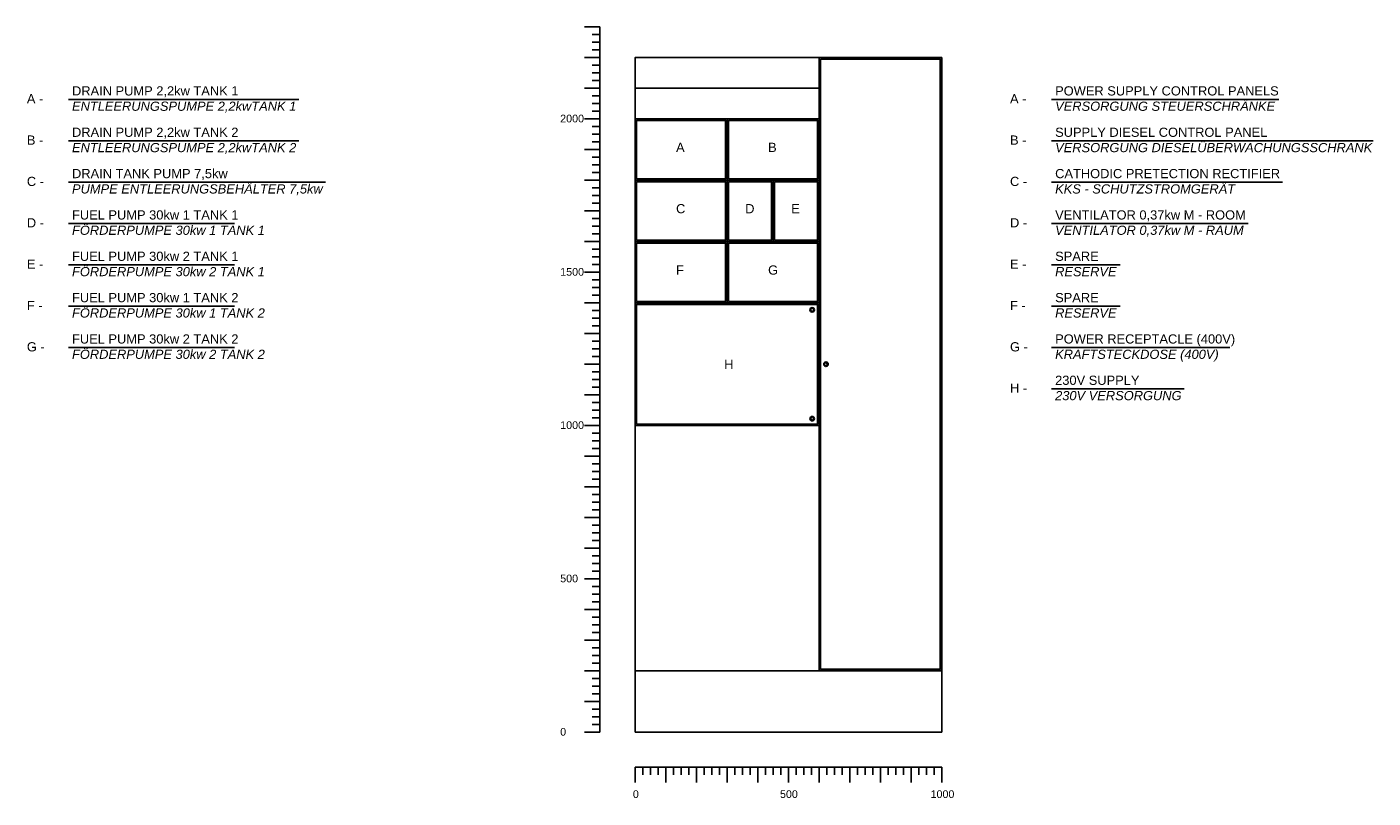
# Model space of a CAD drawing. Header units: millimetres. Extents: x -249 to 8810, y 500 to 3015.
# Tile 2 of 2: x 4421 to 8810, y 500 to 3015. Entities that reach past the tile are written whole.
import ezdxf

# ---------------------------------------------------------------- set-up
doc = ezdxf.new("R2010")
doc.units = ezdxf.units.MM
doc.header["$LTSCALE"] = 1000
doc.layers.add('Beschriftung', color=7, linetype='Continuous')

msp = doc.modelspace()

# ---------------------------------------------------------------- linework, layer by layer
for p, q in [((6289.4, 3014.9), (6239.4, 3014.9)), ((6289.4, 2989.9), (6264.4, 2989.9)), ((6289.4, 714.9), (6289.4, 3014.9)), ((6289.4, 2964.9), (6264.4, 2964.9)), ((6289.4, 2914.9), (6239.4, 2914.9)), ((6289.4, 2939.9), (6264.4, 2939.9)), ((7004, 914.9), (7004, 2914.9)), ((6289.4, 2889.9), (6264.4, 2889.9)), ((6289.4, 2864.9), (6264.4, 2864.9)), ((6289.4, 2814.9), (6239.4, 2814.9)), ((6289.4, 2839.9), (6264.4, 2839.9)), ((6404, 2814.9), (7004, 2814.9)), ((4556.8, 2778.2), (5307.8, 2778.2)), ((6289.4, 2789.9), (6264.4, 2789.9)), ((6289.4, 2764.9), (6264.4, 2764.9)), ((7761.9, 2778.2), (8502.4, 2778.2)), ((6289.4, 2739.9), (6264.4, 2739.9)), ((6289.4, 2714.9), (6239.4, 2714.9)), ((6289.4, 2689.9), (6264.4, 2689.9)), ((6404, 2714.9), (7004, 2714.9)), ((6704, 2714.9), (6704, 2114.8)), ((4556.8, 2643.4), (5307.8, 2643.4)), ((6289.4, 2664.9), (6264.4, 2664.9)), ((6289.4, 2639.9), (6264.4, 2639.9)), ((7761.9, 2643.4), (8810.1, 2643.4)), ((6289.4, 2614.9), (6239.4, 2614.9)), ((6289.4, 2589.9), (6264.4, 2589.9)), ((6289.4, 2564.9), (6264.4, 2564.9)), ((4556.8, 2508.5), (5394.5, 2508.5)), ((6289.4, 2514.9), (6239.4, 2514.9)), ((6289.4, 2539.9), (6264.4, 2539.9)), ((6404, 2514.9), (7004, 2514.9)), ((6854, 2514.9), (6854, 2314.9)), ((7761.9, 2508.5), (8514.3, 2508.5)), ((6289.4, 2489.9), (6264.4, 2489.9)), ((6289.4, 2464.9), (6264.4, 2464.9)), ((6289.4, 2414.9), (6239.4, 2414.9)), ((6289.4, 2439.9), (6264.4, 2439.9)), ((4556.8, 2373.7), (5097.8, 2373.7)), ((6289.4, 2389.9), (6264.4, 2389.9)), ((7761.9, 2373.7), (8403.1, 2373.7)), ((6289.4, 2364.9), (6264.4, 2364.9)), ((6289.4, 2339.9), (6264.4, 2339.9)), ((6289.4, 2314.9), (6239.4, 2314.9)), ((6289.4, 2289.9), (6264.4, 2289.9)), ((6404, 2314.9), (7004, 2314.9)), ((4556.8, 2238.9), (5097.8, 2238.9)), ((6289.4, 2264.9), (6264.4, 2264.9)), ((6289.4, 2239.9), (6264.4, 2239.9)), ((7761.9, 2238.9), (7986.1, 2238.9)), ((6289.4, 2214.9), (6239.4, 2214.9)), ((6289.4, 2189.9), (6264.4, 2189.9)), ((6289.4, 2164.9), (6264.4, 2164.9)), ((6289.4, 2114.9), (6239.4, 2114.9)), ((6289.4, 2139.9), (6264.4, 2139.9)), ((6404, 2114.8), (7004, 2114.8)), ((4556.8, 2104), (5097.8, 2104)), ((6289.4, 2089.9), (6264.4, 2089.9)), ((6289.4, 2064.9), (6264.4, 2064.9)), ((7761.9, 2104), (7986.1, 2104)), ((6289.4, 2039.9), (6264.4, 2039.9)), ((6289.4, 2014.9), (6239.4, 2014.9)), ((6289.4, 1989.9), (6264.4, 1989.9)), ((4556.8, 1969.2), (5097.8, 1969.2)), ((6289.4, 1964.9), (6264.4, 1964.9)), ((6289.4, 1939.9), (6264.4, 1939.9)), ((7761.9, 1969.2), (8343.4, 1969.2)), ((6289.4, 1914.9), (6239.4, 1914.9)), ((6289.4, 1889.9), (6264.4, 1889.9)), ((6289.4, 1864.9), (6264.4, 1864.9)), ((6289.4, 1814.9), (6239.4, 1814.9)), ((6289.4, 1839.9), (6264.4, 1839.9)), ((7761.9, 1834.4), (8194.5, 1834.4)), ((6289.4, 1789.9), (6264.4, 1789.9)), ((6289.4, 1764.9), (6264.4, 1764.9)), ((6289.4, 1714.9), (6239.4, 1714.9)), ((6289.4, 1739.9), (6264.4, 1739.9)), ((6404, 1714.8), (7004, 1714.8)), ((6289.4, 1689.9), (6264.4, 1689.9)), ((6289.4, 1664.9), (6264.4, 1664.9)), ((6289.4, 1639.9), (6264.4, 1639.9)), ((6289.4, 1614.9), (6239.4, 1614.9)), ((6289.4, 1589.9), (6264.4, 1589.9)), ((6289.4, 1564.9), (6264.4, 1564.9)), ((6289.4, 1539.9), (6264.4, 1539.9)), ((6289.4, 1514.9), (6239.4, 1514.9)), ((6289.4, 1489.9), (6264.4, 1489.9)), ((6289.4, 1464.9), (6264.4, 1464.9)), ((6289.4, 1414.9), (6239.4, 1414.9)), ((6289.4, 1439.9), (6264.4, 1439.9)), ((6289.4, 1389.9), (6264.4, 1389.9)), ((6289.4, 1364.9), (6264.4, 1364.9)), ((6289.4, 1339.9), (6264.4, 1339.9)), ((6289.4, 1314.9), (6239.4, 1314.9)), ((6289.4, 1289.9), (6264.4, 1289.9)), ((6289.4, 1264.9), (6264.4, 1264.9)), ((6289.4, 1239.9), (6264.4, 1239.9)), ((6289.4, 1214.9), (6239.4, 1214.9)), ((6289.4, 1189.9), (6264.4, 1189.9)), ((6289.4, 1164.9), (6264.4, 1164.9)), ((6289.4, 1114.9), (6239.4, 1114.9)), ((6289.4, 1139.9), (6264.4, 1139.9)), ((6289.4, 1089.9), (6264.4, 1089.9)), ((6289.4, 1064.9), (6264.4, 1064.9)), ((6289.4, 1014.9), (6239.4, 1014.9)), ((6289.4, 1039.9), (6264.4, 1039.9)), ((6289.4, 989.9), (6264.4, 989.9)), ((6289.4, 964.9), (6264.4, 964.9)), ((6289.4, 939.9), (6264.4, 939.9)), ((6289.4, 914.9), (6239.4, 914.9)), ((6289.4, 889.9), (6264.4, 889.9)), ((6404, 914.9), (7404, 914.9)), ((6289.4, 864.9), (6264.4, 864.9)), ((6289.4, 839.9), (6264.4, 839.9)), ((6289.4, 814.9), (6239.4, 814.9)), ((6289.4, 789.9), (6264.4, 789.9)), ((6289.4, 764.9), (6264.4, 764.9)), ((6289.4, 714.9), (6239.4, 714.9)), ((6289.4, 739.9), (6264.4, 739.9)), ((6404, 600.3), (7404, 600.3)), ((6404, 600.3), (6404, 550.3)), ((6429, 600.3), (6429, 575.3)), ((6454, 600.3), (6454, 575.3)), ((6479, 600.3), (6479, 575.3)), ((6504, 600.3), (6504, 550.3)), ((6529, 600.3), (6529, 575.3)), ((6554, 600.3), (6554, 575.3)), ((6579, 600.3), (6579, 575.3)), ((6604, 600.3), (6604, 550.3)), ((6629, 600.3), (6629, 575.3)), ((6654, 600.3), (6654, 575.3)), ((6679, 600.3), (6679, 575.3)), ((6704, 600.3), (6704, 550.3)), ((6729, 600.3), (6729, 575.3)), ((6754, 600.3), (6754, 575.3)), ((6779, 600.3), (6779, 575.3)), ((6804, 600.3), (6804, 550.3)), ((6829, 600.3), (6829, 575.3)), ((6854, 600.3), (6854, 575.3)), ((6879, 600.3), (6879, 575.3)), ((6904, 600.3), (6904, 550.3)), ((6929, 600.3), (6929, 575.3)), ((6954, 600.3), (6954, 575.3)), ((6979, 600.3), (6979, 575.3)), ((7004, 600.3), (7004, 550.3)), ((7029, 600.3), (7029, 575.3)), ((7054, 600.3), (7054, 575.3)), ((7079, 600.3), (7079, 575.3)), ((7104, 600.3), (7104, 550.3)), ((7129, 600.3), (7129, 575.3)), ((7154, 600.3), (7154, 575.3)), ((7179, 600.3), (7179, 575.3)), ((7204, 600.3), (7204, 550.3)), ((7229, 600.3), (7229, 575.3)), ((7254, 600.3), (7254, 575.3)), ((7279, 600.3), (7279, 575.3)), ((7304, 600.3), (7304, 550.3)), ((7329, 600.3), (7329, 575.3)), ((7354, 600.3), (7354, 575.3)), ((7379, 600.3), (7379, 575.3)), ((7404, 600.3), (7404, 550.3))]:
    msp.add_line(p, q)
for points in [[(6404, 714.9), (7404, 714.9), (7404, 2914.9), (6404, 2914.9)], [(7009, 2909.9), (7399, 2909.9), (7399, 919.9), (7009, 919.9)], [(6409, 2519.9), (6699, 2519.9), (6699, 2709.9), (6409, 2709.9)], [(6709, 2519.9), (6999, 2519.9), (6999, 2709.9), (6709, 2709.9)], [(6409, 2319.9), (6699, 2319.9), (6699, 2509.9), (6409, 2509.9)], [(6709, 2319.9), (6849, 2319.9), (6849, 2509.9), (6709, 2509.9)], [(6859, 2319.9), (6999, 2319.9), (6999, 2509.9), (6859, 2509.9)], [(6409, 2119.8), (6699, 2119.8), (6699, 2309.8), (6409, 2309.8)], [(6709, 2119.8), (6999, 2119.8), (6999, 2309.8), (6709, 2309.8)], [(6409, 1719.8), (6999, 1719.8), (6999, 2109.8), (6409, 2109.8)], [(6987.2, 2092.3), (6981.5, 2086.6), (6975.9, 2092.3), (6981.5, 2097.9)], [(7032.2, 1914.9), (7026.5, 1920.6), (7020.9, 1914.9), (7026.5, 1909.2)], [(6987.2, 1737.3), (6981.5, 1742.9), (6975.9, 1737.3), (6981.5, 1731.6)]]:
    msp.add_lwpolyline(points, close=True)
for centre in [(6981.5, 2092.3), (7026.5, 1914.9), (6981.5, 1737.3)]:
    msp.add_circle(centre, 7.5)

# ---------------------------------------------------------------- texts
at = {"layer": 'Beschriftung', "char_height": 30, "attachment_point": 1}
for s, width, insert in [('{\\fArial|b0|i0|c0|p34;DRAIN PUMP 2,2kw TANK 1\\P\\fArial|b0|i1|c0|p34;ENTLEERUNGSPUMPE 2,2kwTANK 1}', 1190.057, (4568.5, 2821.3)), ('{\\fArial|b0|i0|c0|p34;POWER SUPPLY CONTROL PANELS\\P\\fArial|b0|i1|c0|p34;VERSORGUNG STEUERSCHRÄNKE}', 1190.057, (7773.6, 2821.3)), ('{\\fArial|b0|i0|c0|p34;DRAIN PUMP 2,2kw TANK 2\\P\\fArial|b0|i1|c0|p34;ENTLEERUNGSPUMPE 2,2kwTANK 2}', 1190.057, (4568.5, 2686.4)), ('{\\fArial|b0|i0|c0|p34;SUPPLY DIESEL CONTROL PANEL\\P\\fArial|b0|i1|c0|p34;VERSORGUNG DIESELÜBERWACHUNGSSCHRANK}', 1190.057, (7773.6, 2686.4)), ('{\\fArial|b0|i0|c0|p34;DRAIN TANK PUMP 7,5kw\\P\\fArial|b0|i1|c0|p34;PUMPE ENTLEERUNGSBEHÄLTER 7,5kw}', 1190.057, (4568.5, 2551.6)), ('{\\fArial|b0|i0|c0|p34;CATHODIC PRETECTION RECTIFIER\\P\\fArial|b0|i1|c0|p34;KKS - SCHUTZSTROMGERÄT}', 1190.057, (7773.6, 2551.6)), ('{\\fArial|b0|i0|c0|p34;FUEL PUMP 30kw 1 TANK 1\\P\\fArial|b0|i1|c0|p34;FÖRDERPUMPE 30kw 1 TANK 1}', 1190.057, (4568.5, 2416.8)), ('{\\fArial|b0|i0|c0|p34;VENTILATOR 0,37kw M - ROOM\\P\\fArial|b0|i1|c0|p34;VENTILATOR 0,37kw M - RAUM}', 1190.057, (7773.6, 2416.8)), ('{\\fArial|b0|i0|c0|p34;FUEL PUMP 30kw 2 TANK 1\\P\\fArial|b0|i1|c0|p34;FÖRDERPUMPE 30kw 2 TANK 1}', 1190.057, (4568.5, 2281.9)), ('{\\fArial|b0|i0|c0|p34;SPARE\\P\\fArial|b0|i1|c0|p34;RESERVE}', 1182.2, (7773.6, 2281.9)), ('{\\fArial|b0|i0|c0|p34;FUEL PUMP 30kw 1 TANK 2\\P\\fArial|b0|i1|c0|p34;FÖRDERPUMPE 30kw 1 TANK 2}', 1190.057, (4568.5, 2147.1)), ('{\\fArial|b0|i0|c0|p34;SPARE\\P\\fArial|b0|i1|c0|p34;RESERVE}', 1182.2, (7773.6, 2147.1)), ('{\\fArial|b0|i0|c0|p34;FUEL PUMP 30kw 2 TANK 2\\P\\fArial|b0|i1|c0|p34;FÖRDERPUMPE 30kw 2 TANK 2}', 1190.057, (4568.5, 2012.3)), ('{\\fArial|b0|i0|c0|p34;POWER RECEPTACLE (400V)\\P\\fArial|b0|i1|c0|p34;KRAFTSTECKDOSE (400V)}', 1182.2, (7773.6, 2012.3)), ('{\\fArial|b0|i0|c0|p34;230V SUPPLY\\P\\fArial|b0|i1|c0|p34;230V VERSORGUNG}', 1182.2, (7773.6, 1877.5))]:
    msp.add_mtext_dynamic_manual_height_columns(s, width=width, gutter_width=17.5, heights=[0], dxfattribs=dict(at, insert=insert))
at = {"layer": 'Beschriftung', "attachment_point": 1}
for s, insert, char_height, width in [('{\\fArial|b0|i0|c0|p34;A -}', (4421.3, 2795.6), 30, 62.193), ('{\\fArial|b0|i0|c0|p34;A -}', (7626.5, 2795.6), 30, 62.193), ('{\\fArial|b0|i0|c0|p34;2000}', (6160, 2728.6), 25, 63.869), ('{\\fArial|b0|i0|c0|p34;B -}', (4421.3, 2660.8), 30, 62.193), ('{\\fArial|b0|i0|c0|p34;A}', (6537.8, 2637.1), 30, 29.94), ('{\\fArial|b0|i0|c0|p34;B}', (6837.8, 2637.1), 30, 29.94), ('{\\fArial|b0|i0|c0|p34;B -}', (7626.5, 2660.8), 30, 62.193), ('{\\fArial|b0|i0|c0|p34;C -}', (4421.3, 2526), 30, 62.193), ('{\\fArial|b0|i0|c0|p34;C -}', (7626.5, 2526), 30, 62.193), ('{\\fArial|b0|i0|c0|p34;C}', (6537.8, 2437.1), 30, 29.94), ('{\\fArial|b0|i0|c0|p34;D}', (6763.2, 2437.1), 30, 29.94), ('{\\fArial|b0|i0|c0|p34;E}', (6913.2, 2437.1), 30, 29.94), ('{\\fArial|b0|i0|c0|p34;D -}', (4421.3, 2391.1), 30, 62.193), ('{\\fArial|b0|i0|c0|p34;D -}', (7626.5, 2391.1), 30, 62.193), ('{\\fArial|b0|i0|c0|p34;E -}', (4421.3, 2256.3), 30, 62.193), ('{\\fArial|b0|i0|c0|p34;E -}', (7626.5, 2256.3), 30, 62.193), ('{\\fArial|b0|i0|c0|p34;1500}', (6160, 2228.6), 25, 63.869), ('{\\fArial|b0|i0|c0|p34;F}', (6537.8, 2237), 30, 29.94), ('{\\fArial|b0|i0|c0|p34;G}', (6837.8, 2237), 30, 29.94), ('{\\fArial|b0|i0|c0|p34;F -}', (4421.3, 2121.5), 30, 62.193), ('{\\fArial|b0|i0|c0|p34;F -}', (7626.5, 2121.5), 30, 62.193), ('{\\fArial|b0|i0|c0|p34;G -}', (4421.3, 1986.6), 30, 62.193), ('{\\fArial|b0|i0|c0|p34;G -}', (7626.5, 1986.6), 30, 62.193), ('{\\fArial|b0|i0|c0|p34;H}', (6694.5, 1929.3), 30, 29.94), ('{\\fArial|b0|i0|c0|p34;H -}', (7626.5, 1851.8), 30, 62.193), ('{\\fArial|b0|i0|c0|p34;1000}', (6160, 1728.6), 25, 63.869), ('{\\fArial|b0|i0|c0|p34;500}', (6160, 1228.6), 25, 63.869), ('{\\fArial|b0|i0|c0|p34;0}', (6160, 728.6), 25, 63.869), ('{\\fArial|b0|i0|c0|p34;0}', (6397, 525.3), 25, 63.869), ('{\\fArial|b0|i0|c0|p34;500}', (6876.6, 525.3), 25, 63.869), ('{\\fArial|b0|i0|c0|p34;1000}', (7367.4, 525.3), 25, 63.869)]:
    msp.add_mtext(s, dxfattribs=dict(at, insert=insert, char_height=char_height, width=width))

doc.saveas('drawing.dxf')
